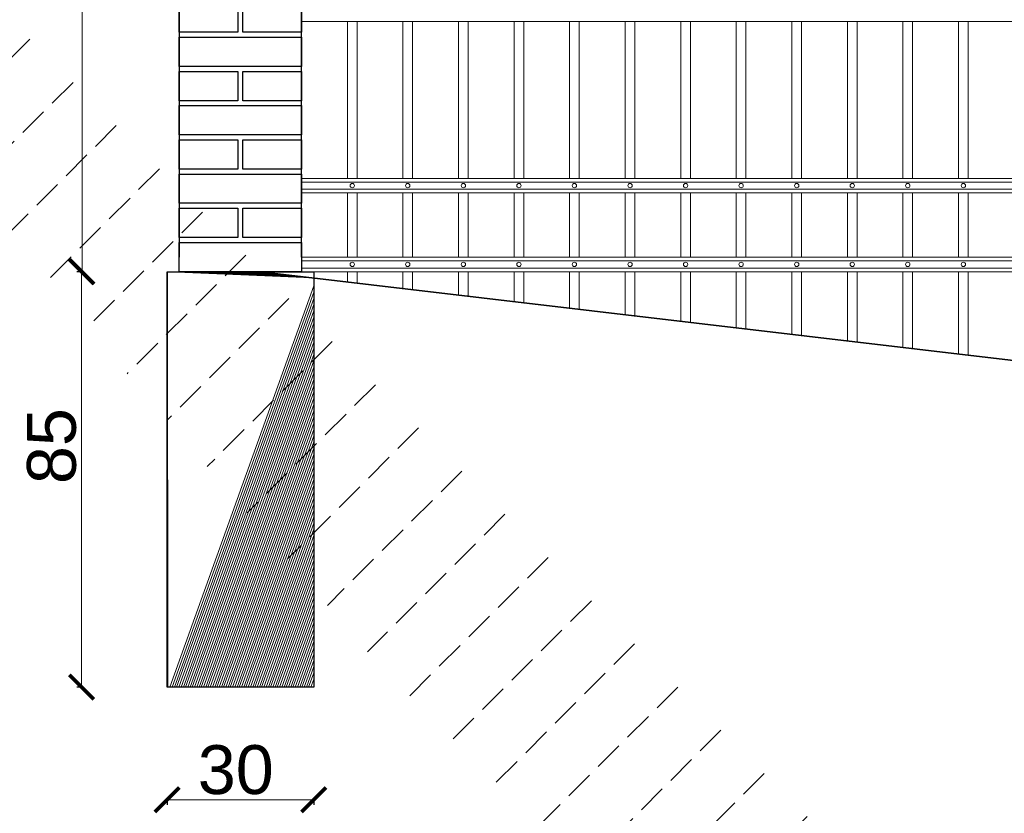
# Model space of a CAD drawing. Header units: millimetres. Extents: x 6567289036 to 6568990308, y 5976640423 to 5977332400.
# Tile 184 of 216: x 6568230275 to 6568232290, y 5976818300 to 5976819924. Entities that reach past the tile are written whole.
import ezdxf

# ---------------------------------------------------------------- set-up
doc = ezdxf.new("R2010")
doc.units = ezdxf.units.MM
doc.layers.add('01_widok', color=7, linetype='Continuous', lineweight=13)
doc.layers.add('zagospodarowanie_ wymiary', color=160, linetype='Continuous', lineweight=13)
doc.layers.add('projekt', color=10, linetype='Continuous')
doc.styles.get("Standard").update_dxf_attribs({"font": 'arial.ttf'})
doc.dimstyles.new('Copy of pzt100', dxfattribs={"dimtxt": 100, "dimasz": 50, "dimexe": 10, "dimexo": 5, "dimgap": 10, "dimtad": 1, "dimdec": 0, "dimlfac": 0.1, "dimzin": 12, "dimtxsty": 'Standard', "dimblk": 'ARCHTICK', "dimcen": 2.5, "dimclrd": 256, "dimclre": 256, "dimclrt": 256, "dimadec": 3, "dimazin": 0, "dimtfac": 1, "dimtdec": 0, "dimtix": 1, "dimtmove": 0, "dimatfit": 3, "dimfxl": 0, "dimtolj": 1, "dimlwd": -1, "dimarcsym": 0})

# ---------------------------------------------------------------- blocks, each defined once
blk = doc.blocks.new('A$C6D0402AF')
at = {"layer": '01_widok'}
for p, q in [((2.57, 0.789), (0.06, 0.789)), ((0.155, 0.789), (0.155, 0.4642)), ((0.175, 0.789), (0.175, 0.4642)), ((0.27, 0.789), (0.27, 0.4642)), ((0.29, 0.789), (0.29, 0.4642)), ((0.385, 0.789), (0.385, 0.4642)), ((0.405, 0.789), (0.405, 0.4642)), ((0.5, 0.789), (0.5, 0.4642)), ((0.52, 0.789), (0.52, 0.4642)), ((0.615, 0.789), (0.615, 0.4642)), ((0.635, 0.789), (0.635, 0.4642)), ((0.73, 0.789), (0.73, 0.4642)), ((0.75, 0.789), (0.75, 0.4642)), ((0.845, 0.789), (0.845, 0.4642)), ((0.865, 0.789), (0.865, 0.4642)), ((0.96, 0.789), (0.96, 0.4642)), ((0.98, 0.789), (0.98, 0.4642)), ((1.075, 0.789), (1.075, 0.4642)), ((1.095, 0.789), (1.095, 0.4642)), ((1.19, 0.789), (1.19, 0.4642)), ((1.21, 0.789), (1.21, 0.4642)), ((1.305, 0.789), (1.305, 0.4642)), ((1.325, 0.789), (1.325, 0.4642)), ((1.42, 0.789), (1.42, 0.4642)), ((1.44, 0.789), (1.44, 0.4642)), ((2.57, 0.4642), (0.06, 0.4642)), ((2.57, 0.4567), (0.06, 0.4567)), ((2.57, 0.4417), (0.06, 0.4417)), ((2.57, 0.4342), (0.06, 0.4342)), ((0.155, 0.4342), (0.155, 0.301)), ((0.175, 0.4342), (0.175, 0.301)), ((0.27, 0.4342), (0.27, 0.301)), ((0.29, 0.4342), (0.29, 0.301)), ((0.385, 0.4342), (0.385, 0.301)), ((0.405, 0.4342), (0.405, 0.301)), ((0.5, 0.4342), (0.5, 0.301)), ((0.52, 0.4342), (0.52, 0.301)), ((0.615, 0.4342), (0.615, 0.301)), ((0.635, 0.4342), (0.635, 0.301)), ((0.73, 0.4342), (0.73, 0.301)), ((0.75, 0.4342), (0.75, 0.301)), ((0.845, 0.4342), (0.845, 0.301)), ((0.865, 0.4342), (0.865, 0.301)), ((0.96, 0.4342), (0.96, 0.301)), ((0.98, 0.4342), (0.98, 0.301)), ((1.075, 0.4342), (1.075, 0.301)), ((1.095, 0.4342), (1.095, 0.301)), ((1.19, 0.4342), (1.19, 0.301)), ((1.21, 0.4342), (1.21, 0.301)), ((1.305, 0.4342), (1.305, 0.301)), ((1.325, 0.4342), (1.325, 0.301)), ((1.42, 0.4342), (1.42, 0.301)), ((1.44, 0.4342), (1.44, 0.301)), ((0.06, 0.301), (2.57, 0.301)), ((2.57, 0.301), (0.06, 0.301)), ((2.57, 0.2935), (0.06, 0.2935)), ((2.57, 0.2785), (0.06, 0.2785)), ((2.57, 0.271), (0.06, 0.271)), ((0.06, 0.271), (2.57, 0.271))]:
    blk.add_line(p, q, dxfattribs=at)
for points in [[(0.175, 0.789), (0.175, 0.4642)], [(0.175, 0.789), (0.175, 0.4642)], [(0.175, 0.4342), (0.175, 0.301)], [(0.175, 0.4342), (0.175, 0.301)]]:
    blk.add_lwpolyline(points, dxfattribs=at)
for centre in [(0.165, 0.4492), (0.28, 0.4492), (0.395, 0.4492), (0.51, 0.4492), (0.625, 0.4492), (0.74, 0.4492), (0.855, 0.4492), (0.97, 0.4492), (1.085, 0.4492), (1.2, 0.4492), (1.315, 0.4492), (1.43, 0.4492), (0.165, 0.286), (0.28, 0.286), (0.395, 0.286), (0.51, 0.286), (0.625, 0.286), (0.74, 0.286), (0.855, 0.286), (0.97, 0.286), (1.085, 0.286), (1.2, 0.286), (1.315, 0.286), (1.43, 0.286)]:
    blk.add_circle(centre, 0.0045, dxfattribs=at)
blk = doc.blocks.new('A$C429E1D4B')
at = {"layer": 'projekt'}
for points in [[(0, 153), (12, 153), (12, 147), (0, 147)], [(13, 153), (25, 153), (25, 147), (13, 147)], [(0, 146), (25, 146), (25, 140), (0, 140)], [(0, 139), (12, 139), (12, 133), (0, 133)], [(13, 139), (25, 139), (25, 133), (13, 133)], [(0, 132), (25, 132), (25, 126), (0, 126)], [(0, 125), (12, 125), (12, 119), (0, 119)], [(13, 125), (25, 125), (25, 119), (13, 119)], [(0, 118), (25, 118), (25, 112), (0, 112)], [(0, 111), (12, 111), (12, 105), (0, 105)], [(13, 111), (25, 111), (25, 105), (13, 105)], [(0, 104), (25, 104), (25, 98), (0, 98)], [(0, 97), (12, 97), (12, 91), (0, 91)], [(13, 97), (25, 97), (25, 91), (13, 91)], [(0, 90), (25, 90), (25, 84), (0, 84)], [(0, 83), (12, 83), (12, 77), (0, 77)], [(13, 83), (25, 83), (25, 77), (13, 77)], [(0, 76), (25, 76), (25, 70), (0, 70)], [(0, 69), (12, 69), (12, 63), (0, 63)], [(13, 69), (25, 69), (25, 63), (13, 63)], [(0, 62), (25, 62), (25, 56), (0, 56)], [(0, 55), (12, 55), (12, 49), (0, 49)], [(13, 55), (25, 55), (25, 49), (13, 49)], [(0, 48), (25, 48), (25, 42), (0, 42)], [(0, 41), (12, 41), (12, 35), (0, 35)], [(13, 41), (25, 41), (25, 35), (13, 35)], [(0, 34), (25, 34), (25, 28), (0, 28)], [(0, 27), (12, 27), (12, 21), (0, 21)], [(13, 27), (25, 27), (25, 21), (13, 21)], [(0, 20), (25, 20), (25, 14), (0, 14)], [(0, 13), (12, 13), (12, 7), (0, 7)], [(13, 13), (25, 13), (25, 7), (13, 7)], [(0, 6), (25, 6), (25, 0), (0, 0)]]:
    blk.add_lwpolyline(points, close=True, dxfattribs=at)
blk.add_lwpolyline([(25, 3), (25, 118), (0, 118), (0, 3)], dxfattribs=at)
blk = doc.blocks.new('_ARCHTICK')
at = {"color": 0, "linetype": 'ByBlock', "const_width": 0.15}
blk.add_lwpolyline([(-0.5, -0.5), (0.5, 0.5)], dxfattribs=at)
blk = doc.blocks.new('*D358')
at = {"layer": 'Defpoints', "color": 0, "lineweight": 30}
for p in [(6568230851.591805, 5976821291.165193), (6568230851.591805, 5976819420.148302), (6568233332.960632, 5976819420.148303)]:
    blk.add_point(p, dxfattribs=at)
at = {"layer": 'zagospodarowanie_ wymiary', "lineweight": -2}
for p, q in [((6568230851.591805, 5976821290.165193), (6568230851.591805, 5976821301.165193)), ((6568233332.960632, 5976821290.165194), (6568233332.960632, 5976821301.165194))]:
    blk.add_line(p, q, dxfattribs=at)
at = {"layer": 'zagospodarowanie_ wymiary'}
blk.add_line((6568233332.960632, 5976821291.165194), (6568230851.591805, 5976821291.165193), dxfattribs=at)
at = {"layer": 'zagospodarowanie_ wymiary', "xscale": 50, "yscale": 50, "zscale": 50}
for p, rotation in [((6568230851.591805, 5976821291.165193), 180.0000000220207), ((6568233332.960632, 5976821291.165194), 2.202070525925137e-08)]:
    blk.add_blockref('_ARCHTICK', p, dxfattribs=dict(at, rotation=rotation))
at = {"layer": 'zagospodarowanie_ wymiary', "insert": (6568232109.391855, 5976821352.222491), "char_height": 100, "attachment_point": 5, "rotation": 0.000000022}
blk.add_mtext('\\A1;250', dxfattribs=at)
blk = doc.blocks.new('*D363')
at = {"layer": 'Defpoints', "color": 0, "lineweight": 30}
for p in [(6568230576.591807, 5976819408.422125), (6568230401.633069, 5976818558.422125), (6568230576.591807, 5976818558.422125)]:
    blk.add_point(p, dxfattribs=at)
at = {"layer": 'zagospodarowanie_ wymiary', "lineweight": -2}
for p, q in [((6568230402.633069, 5976819408.422125), (6568230391.633069, 5976819408.422125)), ((6568230402.633069, 5976818558.422125), (6568230391.633069, 5976818558.422125))]:
    blk.add_line(p, q, dxfattribs=at)
at = {"layer": 'zagospodarowanie_ wymiary'}
blk.add_line((6568230401.633069, 5976819408.422125), (6568230401.633069, 5976818558.422125), dxfattribs=at)
at = {"layer": 'zagospodarowanie_ wymiary', "xscale": 50, "yscale": 50, "zscale": 50}
for p, rotation in [((6568230401.633069, 5976819408.422125), 90), ((6568230401.633069, 5976818558.422125), 270)]:
    blk.add_blockref('_ARCHTICK', p, dxfattribs=dict(at, rotation=rotation))
at = {"layer": 'zagospodarowanie_ wymiary', "insert": (6568230340.575769, 5976819051.513288), "char_height": 100, "attachment_point": 5, "rotation": 90}
blk.add_mtext('\\A1;85', dxfattribs=at)
blk = doc.blocks.new('*D364')
at = {"layer": 'Defpoints', "color": 0, "lineweight": 30}
for p in [(6568230576.591804, 5976818558.422123), (6568230876.591804, 5976818558.422123), (6568230576.591804, 5976818327.629512)]:
    blk.add_point(p, dxfattribs=at)
at = {"layer": 'zagospodarowanie_ wymiary', "lineweight": -2}
for p, q in [((6568230576.591804, 5976818328.629512), (6568230576.591804, 5976818317.629512)), ((6568230876.591804, 5976818328.629512), (6568230876.591804, 5976818317.629512))]:
    blk.add_line(p, q, dxfattribs=at)
at = {"layer": 'zagospodarowanie_ wymiary'}
blk.add_line((6568230876.591804, 5976818327.629512), (6568230576.591804, 5976818327.629512), dxfattribs=at)
at = {"layer": 'zagospodarowanie_ wymiary', "xscale": 50, "yscale": 50, "zscale": 50, "rotation": 180}
blk.add_blockref('_ARCHTICK', (6568230576.591804, 5976818327.629512), dxfattribs=at)
at = {"layer": 'zagospodarowanie_ wymiary', "xscale": 50, "yscale": 50, "zscale": 50}
blk.add_blockref('_ARCHTICK', (6568230876.591804, 5976818327.629512), dxfattribs=at)
at = {"layer": 'zagospodarowanie_ wymiary', "insert": (6568230717.128579, 5976818388.720917), "char_height": 100, "attachment_point": 5}
blk.add_mtext('\\A1;30', dxfattribs=at)
blk = doc.blocks.new('*D365')
at = {"layer": 'Defpoints', "color": 0, "lineweight": 30}
for p in [(6568230601.591807, 5976820938.422125), (6568230402.63307, 5976819408.422107), (6568230601.591831, 5976819408.422107)]:
    blk.add_point(p, dxfattribs=at)
at = {"layer": 'zagospodarowanie_ wymiary', "lineweight": -2}
for p, q in [((6568230403.63307, 5976820938.422125), (6568230392.63307, 5976820938.422125)), ((6568230403.63307, 5976819408.422107), (6568230392.63307, 5976819408.422107))]:
    blk.add_line(p, q, dxfattribs=at)
at = {"layer": 'zagospodarowanie_ wymiary'}
blk.add_line((6568230402.63307, 5976820938.422125), (6568230402.63307, 5976819408.422107), dxfattribs=at)
at = {"layer": 'zagospodarowanie_ wymiary', "xscale": 50, "yscale": 50, "zscale": 50}
for p, rotation in [((6568230402.63307, 5976820938.422125), 90), ((6568230402.63307, 5976819408.422107), 270)]:
    blk.add_blockref('_ARCHTICK', p, dxfattribs=dict(at, rotation=rotation))
at = {"layer": 'zagospodarowanie_ wymiary', "insert": (6568230341.541664, 5976820245.688945), "char_height": 100, "attachment_point": 5, "rotation": 90}
blk.add_mtext('\\A1;153', dxfattribs=at)

msp = doc.modelspace()

# ---------------------------------------------------------------- hatches: boundary and pattern name
at = {"lineweight": 9}
h = msp.add_hatch(dxfattribs=at)
h.set_pattern_fill('JIS_STN_2.5', color=256, scale=50)
h.set_pattern_definition([(45, (0, 0), (-88.3883476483, 88.3883476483), []), (45, (88.25, 0), (-88.3883476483, 88.3883476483), [60, -25])])
h.paths.add_polyline_path([(6568230576.591804, 5976818558.422123), (6568230876.591804, 5976818558.422123), (6568230876.591804, 5976819395.636506), (6568230768.253273, 5976819408.422123), (6568230576.591804, 5976819408.422123)])

# ---------------------------------------------------------------- linework, layer by layer
at = {"lineweight": 35}
msp.add_line((6568230768.253289, 5976819408.422121), (6568233212.96063, 5976819119.908972), dxfattribs=at)
msp.add_lwpolyline([(6568230576.591804, 5976819408.422123), (6568230876.591804, 5976819408.422123), (6568230876.591804, 5976818558.422123), (6568230576.591804, 5976818558.422123)], close=True)
at = {"layer": '01_widok'}
for p, q in [((6568230945.508154, 5976819408.422124), (6568230945.508154, 5976819387.503315)), ((6568230965.280018, 5976819408.422124), (6568230965.280019, 5976819385.16993)), ((6568231059.196367, 5976819408.422123), (6568231059.196367, 5976819374.086352)), ((6568231078.968231, 5976819408.422123), (6568231078.968231, 5976819371.752968)), ((6568231172.884581, 5976819408.422124), (6568231172.884581, 5976819360.669392)), ((6568231192.656445, 5976819408.422124), (6568231192.656445, 5976819358.336007)), ((6568231286.572794, 5976819408.422123), (6568231286.572794, 5976819347.25243)), ((6568231306.344658, 5976819408.422123), (6568231306.344658, 5976819344.919045)), ((6568231400.261007, 5976819408.422124), (6568231400.261007, 5976819333.835468)), ((6568231420.032871, 5976819408.422124), (6568231420.032871, 5976819331.502084)), ((6568231513.949221, 5976819408.422124), (6568231513.94922, 5976819320.418507)), ((6568231533.721085, 5976819408.422124), (6568231533.721086, 5976819318.085122)), ((6568231627.637434, 5976819408.422124), (6568231627.637434, 5976819307.001546)), ((6568231647.409298, 5976819408.422124), (6568231647.409298, 5976819304.66816)), ((6568231741.325646, 5976819408.422124), (6568231741.325646, 5976819293.584583)), ((6568231761.09751, 5976819408.422124), (6568231761.09751, 5976819291.251199)), ((6568231855.01386, 5976819408.422123), (6568231855.01386, 5976819280.167622)), ((6568231874.785724, 5976819408.422123), (6568231874.785724, 5976819277.834237)), ((6568231968.702073, 5976819408.422124), (6568231968.702074, 5976819266.750661)), ((6568231988.473937, 5976819408.422124), (6568231988.473937, 5976819264.417276)), ((6568232082.390286, 5976819408.422124), (6568232082.390286, 5976819253.333698)), ((6568232102.16215, 5976819408.422124), (6568232102.16215, 5976819251.000314)), ((6568232196.0785, 5976819408.422124), (6568232196.078499, 5976819239.916738)), ((6568232215.850364, 5976819408.422124), (6568232215.850365, 5976819237.583353))]:
    msp.add_line(p, q, dxfattribs=at)

# ---------------------------------------------------------------- block references
at = {"xscale": 10, "yscale": 10, "zscale": 10}
msp.add_blockref('A$C429E1D4B', (6568230601.591827, 5976819408.422105), dxfattribs=at)
at = {"xscale": 988.5931585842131, "yscale": 988.5931585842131, "zscale": 988.5931585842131, "rotation": 3.128671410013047e-08}
msp.add_blockref('A$C6D0402AF', (6568230792.276216, 5976819140.554324), dxfattribs=at)

# ---------------------------------------------------------------- dimensions: what is measured, and where the dimension line sits
at = {"layer": 'zagospodarowanie_ wymiary'}
dim = msp.add_linear_dim(base=(6568230851.591805, 5976821291.165193), p1=(6568233332.960632, 5976819420.148303), p2=(6568230851.591805, 5976819420.148302), angle=180.000000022, text='250', dimstyle='Copy of pzt100', dxfattribs=at)
dim.commit()
dim.dimension.update_dxf_attribs({"geometry": '*D358', "text_midpoint": (6568232109.391856, 5976821291.165193), "dimtype": 161})
for base, p1, p2, picture, middle in [((6568230402.63307, 5976819408.422107), (6568230601.591804, 5976820938.422123), (6568230601.591827, 5976819408.422105), '*D365', (6568230402.633069, 5976820245.688945)), ((6568230401.633069, 5976818558.422125), (6568230576.591804, 5976819408.422123), (6568230576.591804, 5976818558.422123), '*D363', (6568230401.633068, 5976819051.513288))]:
    dim = msp.add_linear_dim(base=base, p1=p1, p2=p2, angle=90, dimstyle='Copy of pzt100', dxfattribs=at)
    dim.commit()
    dim.dimension.update_dxf_attribs({"geometry": picture, "text_midpoint": middle, "dimtype": 160})
dim = msp.add_linear_dim(base=(6568230576.591804, 5976818327.629512), p1=(6568230876.591804, 5976818558.422123), p2=(6568230576.591804, 5976818558.422123), dimstyle='Copy of pzt100', dxfattribs=at)
dim.commit()
dim.dimension.update_dxf_attribs({"geometry": '*D364', "text_midpoint": (6568230717.128579, 5976818327.629512), "dimtype": 160})

doc.saveas('drawing.dxf')
